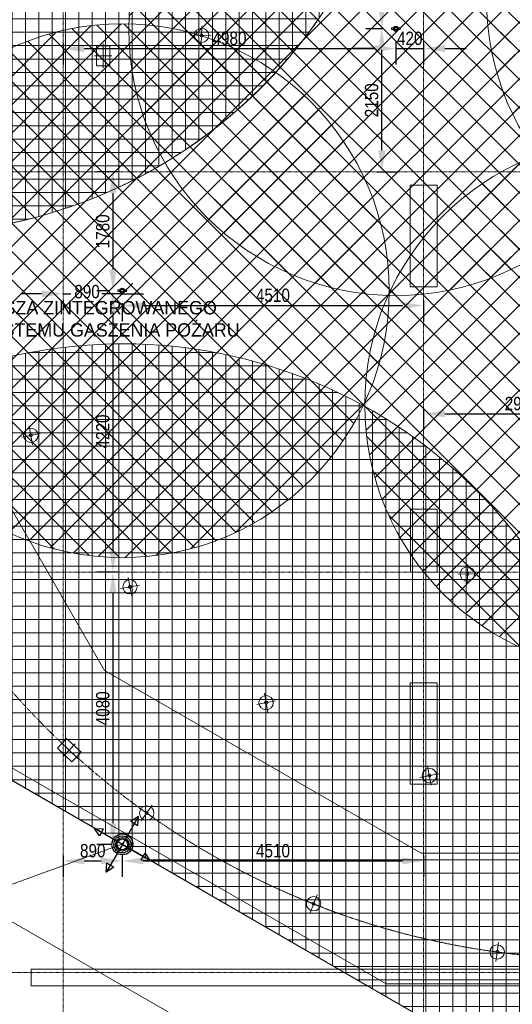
# Model space of a CAD drawing. Header units: centimetres. Extents: x -1589 to 108054, y -205274 to 31709.
# Tile 3 of 256: x 34624 to 42002, y -185036 to -170280. Entities that reach past the tile are written whole.
import ezdxf

# ---------------------------------------------------------------- set-up
doc = ezdxf.new("R2010")
doc.units = ezdxf.units.CM
doc.header["$LTSCALE"] = 0.01
doc.header["$MEASUREMENT"] = 0
doc.linetypes.add('Kropki i Kreski', pattern=[72, 36, -18, 0, -18])
for name, color, linetype in [('2_stropy.K_IR', 7, 'Continuous'), ('2_ściany wewnętrzne.ISTN', 7, 'Continuous'), ('2_ściany zewnętrzne.ISTN', 7, 'Continuous'), ('3_oświetlenie.K_IR', 7, 'Continuous'), ('4_osie.ISTN', 7, 'Continuous'), ('_KD', 7, 'Continuous'), ('_WOD-KAN', 7, 'Continuous')]:
    doc.layers.add(name, color=color, linetype=linetype)
for name, color, linetype, lineweight in [('A-ANNO-DIMS', 7, 'Continuous', 30), ('A-ANNO-NOTE', 7, 'Continuous', 30), ('A-DETL-GENF', 7, 'Continuous', 18), ('A-DETL-THIN', 7, 'Continuous', 18), ('F-SPRN', 7, 'Continuous', 18), ('P-PIPE', 7, 'Continuous', 9)]:
    doc.layers.add(name, color=color, linetype=linetype, lineweight=lineweight)
doc.styles.add('Arial Narrow', font='ARIALN.TTF', dxfattribs={"height": 200})
doc.styles.add('GENERATED_STYLE_1', font='txt')
doc.dimstyles.new('Przekątna', dxfattribs={"dimscale": 304.8, "dimtxt": 204.686195, "dimasz": 1.041667, "dimexe": 0.787402, "dimexo": 0.492126, "dimgap": 0.164042, "dimtad": 1, "dimdec": 0, "dimrnd": 10, "dimzin": 0, "dimdsep": 46, "dimtxsty": 'Arial Narrow', "dimsah": 1, "dimcen": 0.09, "dimazin": 0, "dimtfac": 1, "dimtdec": 4, "dimtix": 1, "dimtmove": 0, "dimatfit": 3, "dimfxl": 1, "dimtvp": 1, "dimtolj": 1, "dimtzin": 0, "dimarcsym": 2})
doc.dimstyles.new('Przekątna_1', dxfattribs={"dimscale": 304.8, "dimtxt": 204.686195, "dimasz": 1.041667, "dimexe": 0.787402, "dimexo": 0.492126, "dimgap": 0.164042, "dimtad": 1, "dimdec": 0, "dimrnd": 10, "dimzin": 0, "dimdsep": 46, "dimtxsty": 'Arial Narrow', "dimblk2": 'OBLIQUE', "dimsah": 1, "dimcen": 0.09, "dimazin": 0, "dimtfac": 1, "dimtdec": 4, "dimtix": 1, "dimtmove": 0, "dimatfit": 3, "dimfxl": 1, "dimtvp": 1, "dimtolj": 1, "dimtzin": 0, "dimarcsym": 2})
pattern_1 = [(45, (-62690.67, -200869.6), (-212.132, 212.132), []), (135, (-62690.67, -200869.6), (-212.132, -212.132), [])]

# ---------------------------------------------------------------- blocks, each defined once
blk = doc.blocks.new('VF Grate Nozzle Assembly1 - 20_ Grate Nozzle 90 Degree 2-1656473-Poziom płyty DIFFS_ RMS')
at = {"layer": 'F-SPRN', "color": 30, "true_color": 0xff8000}
blk.add_line((0, -7500), (0, 7500), dxfattribs=at)
for radius, start, end in [(7500, 270, 90), (76.2, 0, 180), (12.7, 0, 180), (76.2, 180, 0), (12.7, 180, 0)]:
    blk.add_arc((0, 0), radius, start, end, dxfattribs=at)
blk = doc.blocks.new('dysza DIFFS - dysza DIFFS-123941-Poziom płyty DIFFS_ RMS')
at = {"layer": 'F-SPRN', "color": 30, "true_color": 0xff8000}
for p, q in [((-27, 3), (-27, 0)), ((-27, 0), (-27, -3)), ((-19, 19), (-22, 16)), ((-17, 21), (-19, 19)), ((0, 27), (-3, 27)), ((3, 27), (0, 27)), ((19, 19), (17, 21)), ((22, 16), (19, 19)), ((27, 0), (27, 3)), ((27, -3), (27, 0)), ((-22, -16), (-19, -19)), ((-19, -19), (-17, -21)), ((-3, -27), (0, -27)), ((0, -27), (3, -27)), ((17, -21), (19, -19)), ((19, -19), (22, -16))]:
    blk.add_line(p, q, dxfattribs=at)
for centre, radius, start, end in [((0, 0), 37.5, 0, 180), ((0, 0), 37.5, 180, 0), ((0, 0), 33.8, 360, 180), ((0, 0), 33.8, 180, 360), ((0, 0), 26.9, 360, 180), ((-24, 3), 2.7, 105, 180), ((0, 0), 26.9, 180, 360), ((-20, 14), 2.7, 136, 196), ((0, 0), 20, 0, 180), ((0, 0), 20, 360, 180), ((0, 0), 20, 180, 0), ((0, 0), 20, 180, 360), ((-15, 19), 2.7, 61, 136), ((-15, 0), 1.01, 90, 270), ((-15, 0), 1.01, 270, 90), ((-11, 9), 1.01, 230, 50), ((-11, 9), 1.01, 50, 230), ((-3, 24), 2.7, 90, 150), ((0, 15), 1.01, 0, 180), ((0, 15), 1.01, 180, 360), ((3, 24), 2.7, 30, 90), ((11, 9), 1.01, 130, 310), ((11, 9), 1.01, 310, 130), ((15, 19), 2.7, 44, 119), ((15, 0), 1.01, 90, 270), ((15, 0), 1.01, 270, 90), ((20, 14), 2.7, 344, 44), ((24, 3), 2.7, 360, 75), ((-24, -3), 2.7, 180, 255), ((-20, -14), 2.7, 164, 224), ((-15, -19), 2.7, 224, 299), ((-11, -9), 1.01, 310, 130), ((-11, -9), 1.01, 130, 310), ((-3, -24), 2.7, 210, 270), ((0, -15), 1.01, 0, 180), ((0, -15), 1.01, 180, 360), ((3, -24), 2.7, 270, 330), ((11, -9), 1.01, 50, 230), ((11, -9), 1.01, 230, 50), ((15, -19), 2.7, 241, 316), ((20, -14), 2.7, 316, 16), ((24, -3), 2.7, 285, 360)]:
    blk.add_arc(centre, radius, start, end, dxfattribs=at)
blk = doc.blocks.new('Coupling - Grooved - Standard-2172203-Poziom płyty DIFFS_ RMS')
at = {"layer": 'P-PIPE', "color": 30, "lineweight": 13, "true_color": 0xff8000}
for p, q in [((98785, 26540), (98785, 26514)), ((98802, 26540), (98785, 26540)), ((98785, 26514), (98802, 26514)), ((98802, 26540), (98814, 26540)), ((98814, 26514), (98802, 26514)), ((98886, 26540), (98898, 26540)), ((98898, 26514), (98886, 26514)), ((98903, 26540), (98898, 26540)), ((98898, 26514), (98915, 26514)), ((98907, 26540), (98903, 26540)), ((98910, 26540), (98907, 26540)), ((98915, 26540), (98910, 26540)), ((98915, 26514), (98915, 26540))]:
    blk.add_line(p, q, dxfattribs=at)
for start, end in [(0, 180), (166.6488, 180), (180, 0), (180, 193.3512), (160.5288, 163.5177), (196.4823, 199.4712), (16.4823, 19.4712), (340.5288, 343.5177), (0, 13.3512), (346.6488, 0)]:
    blk.add_arc((98850, 26527), 38.1, start, end, dxfattribs=at)
blk = doc.blocks.new('Victaulic-EU-FP-FireLock EZ Rigid Coupling Style 009N1 - Standard-2234543-Poziom płyty DIFFS_ RMS')
at = {"layer": 'P-PIPE', "color": 30, "lineweight": 13, "true_color": 0xff8000}
for p, q in [((102883, 30467), (102883, 30441)), ((102900, 30467), (102883, 30467)), ((102883, 30441), (102900, 30441)), ((102900, 30467), (102913, 30467)), ((102913, 30441), (102900, 30441)), ((102984, 30467), (102997, 30467)), ((102997, 30441), (102984, 30441)), ((103014, 30467), (102997, 30467)), ((102997, 30441), (103014, 30441)), ((103014, 30441), (103014, 30467))]:
    blk.add_line(p, q, dxfattribs=at)
for start, end in [(0, 180), (166.6488, 180), (180, 0), (180, 193.3512), (160.5288, 163.5177), (196.4823, 199.4712), (16.4823, 19.4712), (340.5288, 343.5177), (0, 13.3512), (347.2389, 0)]:
    blk.add_arc((102948, 30454), 38.1, start, end, dxfattribs=at)
blk = doc.blocks.new('*D683')
at = {"layer": 'A-ANNO-DIMS', "color": 0, "lineweight": -2}
for p, q in [((36096, -172561), (35781, -172561)), ((36021, -172878), (36021, -174025)), ((35972, -174343), (35781, -174343))]:
    blk.add_line(p, q, dxfattribs=at)
at = {"layer": 'A-ANNO-DIMS', "color": 0}
for points in [[(36074, -172878), (35968, -172878), (36021, -172561)], [(35968, -174025), (36074, -174025), (36021, -174343)]]:
    blk.add_solid(points, dxfattribs=at)
at = {"layer": 'Defpoints', "color": 0}
for p in [(36246, -172561), (36021, -174343), (36122, -174343)]:
    blk.add_point(p, dxfattribs=at)
at = {"layer": 'A-ANNO-DIMS', "color": 0, "lineweight": 5, "insert": (35869, -173452), "char_height": 200, "attachment_point": 5, "rotation": 89.9999, "style": 'Arial Narrow'}
blk.add_mtext('\\A1;1780', dxfattribs=at)
blk = doc.blocks.new('*D684')
at = {"layer": 'A-ANNO-DIMS', "color": 0, "lineweight": -2}
for p, q in [((35972, -174343), (35781, -174343)), ((36021, -174660), (36021, -178243)), ((36096, -178561), (35781, -178561))]:
    blk.add_line(p, q, dxfattribs=at)
at = {"layer": 'A-ANNO-DIMS', "color": 0}
for points in [[(36074, -174660), (35968, -174660), (36021, -174343)], [(35968, -178243), (36074, -178243), (36021, -178561)]]:
    blk.add_solid(points, dxfattribs=at)
at = {"layer": 'Defpoints', "color": 0}
for p in [(36122, -174343), (36021, -178561), (36246, -178561)]:
    blk.add_point(p, dxfattribs=at)
at = {"layer": 'A-ANNO-DIMS', "color": 0, "lineweight": 5, "insert": (35869, -176452), "char_height": 200, "attachment_point": 5, "rotation": 89.9999, "style": 'Arial Narrow'}
blk.add_mtext('\\A1;4220', dxfattribs=at)
blk = doc.blocks.new('*D685')
at = {"layer": 'A-ANNO-DIMS', "color": 0, "lineweight": -2}
for p, q in [((36096, -178561), (35781, -178561)), ((36021, -178878), (36021, -182322)), ((36011, -182639), (35781, -182639))]:
    blk.add_line(p, q, dxfattribs=at)
at = {"layer": 'A-ANNO-DIMS', "color": 0}
for points in [[(36074, -178878), (35968, -178878), (36021, -178561)], [(35968, -182322), (36074, -182322), (36021, -182639)]]:
    blk.add_solid(points, dxfattribs=at)
at = {"layer": 'Defpoints', "color": 0}
for p in [(36246, -178561), (36021, -182639), (36161, -182639)]:
    blk.add_point(p, dxfattribs=at)
at = {"layer": 'A-ANNO-DIMS', "color": 0, "lineweight": 5, "insert": (35869, -180600), "char_height": 200, "attachment_point": 5, "rotation": 89.9999, "style": 'Arial Narrow'}
blk.add_mtext('\\A1;4080', dxfattribs=at)
blk = doc.blocks.new('*D686')
at = {"layer": 'A-ANNO-DIMS', "color": 0, "lineweight": -2}
for p, q in [((40070, -170416), (39808, -170416)), ((40048, -172243), (40048, -170733)), ((39973, -172561), (40288, -172561))]:
    blk.add_line(p, q, dxfattribs=at)
at = {"layer": 'A-ANNO-DIMS', "color": 0}
for points in [[(40101, -170733), (39995, -170733), (40048, -170416)], [(39995, -172243), (40101, -172243), (40048, -172561)]]:
    blk.add_solid(points, dxfattribs=at)
at = {"layer": 'Defpoints', "color": 0}
for p in [(40048, -170416), (40220, -170416), (39823, -172561)]:
    blk.add_point(p, dxfattribs=at)
at = {"layer": 'A-ANNO-DIMS', "color": 0, "lineweight": 5, "insert": (39896, -171488), "char_height": 200, "attachment_point": 5, "rotation": 89.9999, "style": 'Arial Narrow'}
blk.add_mtext('\\A1;2150', dxfattribs=at)
blk = doc.blocks.new('*D687')
at = {"layer": 'A-ANNO-DIMS', "color": 0, "lineweight": -2}
for p, q in [((39973, -166561), (40288, -166561)), ((40048, -170098), (40048, -166878)), ((40070, -170416), (39808, -170416))]:
    blk.add_line(p, q, dxfattribs=at)
at = {"layer": 'A-ANNO-DIMS', "color": 0}
for points in [[(40101, -166878), (39995, -166878), (40048, -166561)], [(39995, -170098), (40101, -170098), (40048, -170416)]]:
    blk.add_solid(points, dxfattribs=at)
at = {"layer": 'Defpoints', "color": 0}
for p in [(39823, -166561), (40048, -166561), (40220, -170416)]:
    blk.add_point(p, dxfattribs=at)
at = {"layer": 'A-ANNO-DIMS', "color": 0, "lineweight": 5, "insert": (39896, -168488), "char_height": 200, "attachment_point": 5, "rotation": 89.9999, "style": 'Arial Narrow'}
blk.add_mtext('\\A1;3850', dxfattribs=at)
blk = doc.blocks.new('*D690')
at = {"layer": 'A-ANNO-DIMS', "color": 0, "lineweight": -2}
for p, q in [((35274, -182812), (35274, -183127)), ((36161, -182789), (36161, -183127)), ((35592, -182887), (35844, -182887))]:
    blk.add_line(p, q, dxfattribs=at)
at = {"layer": 'A-ANNO-DIMS', "color": 0}
for points in [[(35592, -182834), (35592, -182940), (35274, -182887)], [(35844, -182940), (35844, -182834), (36161, -182887)]]:
    blk.add_solid(points, dxfattribs=at)
at = {"layer": 'Defpoints', "color": 0}
for p in [(35274, -182662), (36161, -182639), (36161, -182887)]:
    blk.add_point(p, dxfattribs=at)
at = {"layer": 'A-ANNO-DIMS', "color": 0, "lineweight": 5, "insert": (35718, -182735), "char_height": 200, "attachment_point": 5, "rotation": 359.9999, "style": 'Arial Narrow'}
blk.add_mtext('\\A1;890', dxfattribs=at)
blk = doc.blocks.new('*D691')
at = {"layer": 'A-ANNO-DIMS', "color": 0, "lineweight": -2}
for p, q in [((36161, -182789), (36161, -183127)), ((40674, -182812), (40674, -183127)), ((36479, -182887), (40357, -182887))]:
    blk.add_line(p, q, dxfattribs=at)
at = {"layer": 'A-ANNO-DIMS', "color": 0}
for points in [[(36479, -182834), (36479, -182940), (36161, -182887)], [(40357, -182940), (40357, -182834), (40674, -182887)]]:
    blk.add_solid(points, dxfattribs=at)
at = {"layer": 'Defpoints', "color": 0}
for p in [(36161, -182639), (40674, -182662), (40674, -182887)]:
    blk.add_point(p, dxfattribs=at)
at = {"layer": 'A-ANNO-DIMS', "color": 0, "lineweight": 5, "insert": (38418, -182735), "char_height": 200, "attachment_point": 5, "rotation": 359.9999, "style": 'Arial Narrow'}
blk.add_mtext('\\A1;4510', dxfattribs=at)
blk = doc.blocks.new('_Oblique')
at = {"color": 0, "linetype": 'ByBlock', "lineweight": -2}
blk.add_line((-0.5, -0.5), (0.5, 0.5), dxfattribs=at)
blk = doc.blocks.new('*D701')
at = {"layer": 'A-ANNO-DIMS', "color": 0, "lineweight": -2}
for p, q in [((34957, -174388), (34639, -174388)), ((35274, -174388), (35392, -174388)), ((36159, -174388), (35854, -174388)), ((36159, -174388), (36477, -174388)), ((35274, -174489), (35274, -174628)), ((36159, -174530), (36159, -174628))]:
    blk.add_line(p, q, dxfattribs=at)
at = {"layer": 'A-ANNO-DIMS', "color": 0}
blk.add_solid([(34957, -174441), (34957, -174335), (35274, -174388)], dxfattribs=at)
at = {"layer": 'Defpoints', "color": 0}
for p in [(35274, -174339), (36159, -174380), (36159, -174388)]:
    blk.add_point(p, dxfattribs=at)
at = {"layer": 'A-ANNO-DIMS', "color": 0, "lineweight": -2, "xscale": 317.4999999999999, "yscale": 317.4999999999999, "zscale": 317.4999999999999, "rotation": 179.9999259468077}
blk.add_blockref('_Oblique', (36159, -174388), dxfattribs=at)
at = {"layer": 'A-ANNO-DIMS', "color": 0, "lineweight": 5, "insert": (35442, -174255), "char_height": 200, "attachment_point": 1, "rotation": 359.9999, "line_spacing_factor": 0.974696, "style": 'Arial Narrow'}
blk.add_mtext('\\A1;890', dxfattribs=at)
blk = doc.blocks.new('*D702')
at = {"layer": 'A-ANNO-DIMS', "color": 0, "lineweight": -2}
for p, q in [((36159, -174530), (36159, -174804)), ((40674, -174489), (40674, -174804)), ((36477, -174564), (40357, -174564))]:
    blk.add_line(p, q, dxfattribs=at)
at = {"layer": 'A-ANNO-DIMS', "color": 0}
for points in [[(36477, -174511), (36477, -174616), (36159, -174564)], [(40357, -174616), (40357, -174511), (40674, -174564)]]:
    blk.add_solid(points, dxfattribs=at)
at = {"layer": 'Defpoints', "color": 0}
for p in [(36159, -174380), (40674, -174339), (40674, -174564)]:
    blk.add_point(p, dxfattribs=at)
at = {"layer": 'A-ANNO-DIMS', "color": 0, "lineweight": 5, "insert": (38417, -174411), "char_height": 200, "attachment_point": 5, "rotation": 359.9999, "style": 'Arial Narrow'}
blk.add_mtext('\\A1;4510', dxfattribs=at)
blk = doc.blocks.new('*D703')
at = {"layer": 'A-ANNO-DIMS', "color": 0, "lineweight": -2}
for p, q in [((35274, -170638), (35274, -170953)), ((35592, -170713), (39940, -170713)), ((40258, -170603), (40258, -170953))]:
    blk.add_line(p, q, dxfattribs=at)
at = {"layer": 'A-ANNO-DIMS', "color": 0}
for points in [[(35592, -170660), (35592, -170766), (35274, -170713)], [(39940, -170766), (39940, -170660), (40258, -170713)]]:
    blk.add_solid(points, dxfattribs=at)
at = {"layer": 'Defpoints', "color": 0}
for p in [(35274, -170488), (40258, -170453), (40258, -170713)]:
    blk.add_point(p, dxfattribs=at)
at = {"layer": 'A-ANNO-DIMS', "color": 0, "lineweight": 5, "insert": (37766, -170561), "char_height": 200, "attachment_point": 5, "rotation": 359.9999, "style": 'Arial Narrow'}
blk.add_mtext('\\A1;4980', dxfattribs=at)
blk = doc.blocks.new('*D704')
at = {"layer": 'A-ANNO-DIMS', "color": 0, "lineweight": -2}
for p, q in [((39940, -170713), (39623, -170713)), ((40258, -170603), (40258, -170953)), ((40258, -170713), (40674, -170713)), ((40674, -170638), (40674, -170953)), ((40992, -170713), (41309, -170713))]:
    blk.add_line(p, q, dxfattribs=at)
at = {"layer": 'A-ANNO-DIMS', "color": 0}
for points in [[(39940, -170766), (39940, -170660), (40258, -170713)], [(40992, -170660), (40992, -170766), (40674, -170713)]]:
    blk.add_solid(points, dxfattribs=at)
at = {"layer": 'Defpoints', "color": 0}
for p in [(40258, -170453), (40674, -170488), (40674, -170713)]:
    blk.add_point(p, dxfattribs=at)
at = {"layer": 'A-ANNO-DIMS', "color": 0, "lineweight": 5, "insert": (40466, -170561), "char_height": 200, "attachment_point": 5, "rotation": 359.9999, "style": 'Arial Narrow'}
blk.add_mtext('\\A1;420', dxfattribs=at)
blk = doc.blocks.new('*D708')
at = {"layer": 'A-ANNO-DIMS', "color": 0, "lineweight": -2}
for p, q in [((40674, -176112), (40674, -176427)), ((40992, -176187), (43293, -176187)), ((43611, -176239), (43611, -176427))]:
    blk.add_line(p, q, dxfattribs=at)
at = {"layer": 'A-ANNO-DIMS', "color": 0}
for points in [[(40992, -176134), (40992, -176239), (40674, -176187)], [(43293, -176239), (43293, -176134), (43611, -176187)]]:
    blk.add_solid(points, dxfattribs=at)
at = {"layer": 'Defpoints', "color": 0}
for p in [(40674, -175962), (43611, -176089), (43611, -176187)]:
    blk.add_point(p, dxfattribs=at)
at = {"layer": 'A-ANNO-DIMS', "color": 0, "lineweight": 5, "insert": (42143, -176034), "char_height": 200, "attachment_point": 5, "rotation": 359.9999, "style": 'Arial Narrow'}
blk.add_mtext('\\A1;2940', dxfattribs=at)

msp = doc.modelspace()

# ---------------------------------------------------------------- hatches: boundary and pattern name
at = {"layer": 'A-DETL-GENF', "true_color": 0x34cb9d}
h = msp.add_hatch(dxfattribs=at)
h.set_pattern_fill('FP_7', color=113, style=0, pattern_type=2)
h.set_pattern_definition([(0, (-62690.67, -200869.6), (0, 200), []), (90, (-62690.67, -200869.6), (-200, 1e-14), [])])
h.paths.add_polyline_path([(42656.57172, -186389.12222), (42804.12359, -186121.07182), (42940.61927, -185847.22605), (43065.83158, -185568.04072), (43179.55211, -185283.98049), (43281.59159, -184995.51815), (43371.78018, -184703.13383), (43449.96777, -184407.31417), (43516.02423, -184108.55152), (43569.83961, -183807.34316), (43611.32434, -183504.19041), (43640.40938, -183199.59783), (43657.04631, -182894.07241), (43661.20744, -182588.12264), (43652.88586, -182282.25776), (43632.0954, -181976.98685), (43598.87068, -181672.818), (43553.26698, -181370.25746), (43495.36023, -181069.80883), (43425.24679, -180771.97216), (43343.04336, -180477.24319), (43248.88676, -180186.11244), (43142.93371, -179899.0645), (43025.36055, -179616.5771), (42896.36297, -179339.12044), (42756.15569, -179067.15631), (42604.97205, -178801.13736), (42443.06368, -178541.50636), (42270.70008, -178288.69544), (42088.16812, -178043.12537), (41895.77161, -177805.20489), (41693.83076, -177575.32999), (41482.68171, -177353.88327), (41262.67587, -177141.23331), (41034.17943, -176937.73405), (40797.57269, -176743.72419), (40553.24948, -176559.52663), (40301.61643, -176385.44796), (40043.09237, -176221.77792), (39778.10758, -176068.78891), (39507.10311, -175926.73558), (39230.53001, -175795.85435), (38948.84862, -175676.36307), (38662.52776, -175568.46061), (38372.04399, -175472.32658), (38077.88079, -175388.12097), (37780.52776, -175315.98393), (37480.47982, -175256.03554), (37178.23638, -175208.37557), (36874.30048, -175173.08334), (36569.17799, -175150.2176), (36263.37677, -175139.8164), (35957.40578, -175141.89706), (35651.77429, -175156.45611), (35346.99099, -175183.46932), (35043.56316, -175222.89173), (34741.99583, -175274.65773), (34442.79092, -175338.68115), (34146.44644, -175414.85543), (33853.45562, -175503.0538), (33564.30611, -175603.12945), (33279.47918, -175714.91581), (32999.44888, -175838.22684), (32724.68131, -175972.85728), (32455.63379, -176118.58307), (32192.75412, -176275.16165), (31936.47983, -176442.33241), (31687.23748, -176619.81712), (31445.4419, -176807.32037), (31211.49553, -177004.53009), (30985.78776, -177211.11802), (30768.69425, -177426.74033), (30560.57633, -177651.03814), (30361.7804, -177883.63813), (30172.63734, -178124.15315), (29993.46194, -178372.18289), (29824.55244, -178627.31453), (29666.18997, -178889.12343), (42556.69319, -186331.45734)])
h.paths.add_polyline_path([(32988.24627, -173493.71959), (33294.11115, -173485.39801), (33599.38207, -173464.60757), (33903.55092, -173431.38286), (34206.11146, -173385.77918), (34506.56009, -173327.87244), (34804.39676, -173257.75901), (35099.12574, -173175.5556), (35390.25649, -173081.39901), (35677.30444, -172975.44597), (35959.79184, -172857.87283), (36237.24851, -172728.87526), (36509.21265, -172588.66799), (36775.2316, -172437.48436), (37034.86261, -172275.57601), (37287.67354, -172103.21242), (37533.24361, -171920.68047), (37771.1641, -171728.28396), (38001.03901, -171526.34313), (38222.48574, -171315.19409), (38451.45718, -171076.86191), (38638.63498, -170866.69182), (38832.64486, -170630.0851), (39016.84242, -170385.76189), (39190.9211, -170134.12885), (39354.59116, -169875.6048), (39507.58017, -169610.62002), (39649.63352, -169339.61555), (39780.51476, -169063.04246), (39900.00605, -168781.36107), (40007.90852, -168495.04022), (40104.04257, -168204.55645), (40188.2482, -167910.39325), (40260.38524, -167613.04023), (40320.33365, -167312.9923), (40367.99364, -167010.74885), (40403.28588, -166706.81295), (40426.15163, -166401.69047), (40436.55284, -166095.88924), (40434.4722, -165789.91826), (40419.91316, -165484.28677), (40392.89996, -165179.50346), (40353.47757, -164876.07563), (40301.71158, -164574.5083), (40231.15021, -164249.86842), (40161.5139, -163978.95891), (40073.31555, -163685.96808), (39973.23992, -163396.81857), (39861.45356, -163111.99163), (39738.14255, -162831.96133), (39603.51212, -162557.19375), (39457.78635, -162288.14622), (39301.20778, -162025.26655), (39134.03703, -161768.99225), (38956.55233, -161519.74989), (38769.04908, -161277.9543), (38571.83938, -161044.00792), (38365.25146, -160818.30014), (38149.62916, -160601.20662), (37925.33135, -160393.0887), (37692.73138, -160194.29276), (37452.21637, -160005.14968), (37204.18664, -159825.97428), (36949.055, -159657.06477), (36687.24611, -159498.70228), (29187.24674, -172489.0837), (29455.29713, -172636.63558), (29729.14289, -172773.13127), (30008.32822, -172898.34359), (30292.38845, -173012.06414), (30580.85078, -173114.10363), (30873.2351, -173204.29223), (31169.05476, -173282.47984), (31467.8174, -173348.53631), (31769.02576, -173402.3517), (32072.17851, -173443.83644), (32376.77108, -173472.92149), (32682.29651, -173489.55844)])
h.paths.add_polyline_path([(53378.31836, -172719.47056), (53684.26812, -172715.30947), (53989.79355, -172698.67258), (54294.38612, -172669.58758), (54597.53888, -172628.10289), (54898.74725, -172574.28755), (55197.50991, -172508.23113), (55493.32958, -172430.04358), (55785.71392, -172339.85503), (56074.17626, -172237.81559), (56358.23651, -172124.09509), (56637.42186, -171998.88282), (56911.26764, -171862.38718), (57179.31807, -171714.83534), (49679.32097, -158724.45261), (49417.51204, -158882.81505), (49162.38038, -159051.72452), (48914.35062, -159230.89988), (48673.83557, -159420.04291), (48441.23556, -159618.83881), (48216.93773, -159826.9567), (48001.31539, -160044.05018), (47794.72742, -160269.75792), (47597.51768, -160503.70427), (47410.0144, -160745.49983), (47232.52965, -160994.74216), (47065.35885, -161251.01642), (46908.78024, -161513.89607), (46763.05442, -161782.94357), (46628.42394, -162057.71113), (46505.11288, -162337.7414), (46393.32648, -162622.56832), (46293.25079, -162911.71782), (46205.05239, -163204.70863), (46128.87806, -163501.0531), (46064.8546, -163800.258), (46013.08857, -164101.82532), (45973.66612, -164405.25315), (45946.65287, -164710.03644), (45932.09378, -165015.66793), (45930.01308, -165321.63892), (45940.41424, -165627.44014), (45963.27994, -165932.56263), (45998.57213, -166236.49854), (46046.23206, -166538.74199), (46106.18041, -166838.78994), (46178.31741, -167136.14297), (46262.52298, -167430.30618), (46358.65698, -167720.78997), (46466.5594, -168007.11084), (46586.05064, -168288.79225), (46716.93183, -168565.36536), (46858.98513, -168836.36985), (47011.9741, -169101.35466), (47175.64411, -169359.87874), (47349.72275, -169611.51181), (47533.92027, -169855.83506), (47727.93011, -170092.44181), (47931.42934, -170320.93828), (48144.07927, -170540.94415), (48365.52596, -170752.09323), (48595.40083, -170954.03411), (48833.32129, -171146.43065), (49078.89133, -171328.96264), (49331.70223, -171501.32628), (49591.33321, -171663.23467), (49857.35214, -171814.41835), (50129.31625, -171954.62567), (50406.7729, -172083.62328), (50689.26028, -172201.19648), (50976.30821, -172307.14957), (51267.43894, -172401.3062), (51562.16791, -172483.50967), (51860.00456, -172553.62315), (52160.45319, -172611.52995), (52463.01372, -172657.13368), (52767.18257, -172690.35844), (53072.45348, -172711.14894)])
at = {"layer": 'A-DETL-GENF', "true_color": 0x0080ff}
h = msp.add_hatch(dxfattribs=at)
h.set_pattern_fill('FP_8', color=150, style=0, pattern_type=2)
h.set_pattern_definition(pattern_1)
h.paths.add_polyline_path([(45613.35646, -173963.40406), (45837.63824, -173957.11132), (46061.21436, -173938.2529), (46283.38135, -173906.88813), (46503.44019, -173863.11571), (46720.6985, -173807.07335), (46934.4727, -173738.93738), (47144.09018, -173658.92219), (47348.89141, -173567.27953), (47548.232, -173464.29775), (47741.48476, -173350.30086), (47928.04164, -173225.64754), (48107.31566, -173090.72999), (48278.74277, -172945.97272), (48441.78358, -172791.83118), (48595.92511, -172628.79037), (48740.68239, -172457.36327), (48875.59993, -172278.08924), (49000.25325, -172091.53237), (49114.25014, -171898.27961), (49217.23193, -171698.93902), (49308.87459, -171494.13779), (49388.88978, -171284.52031), (49457.02574, -171070.74611), (49513.0681, -170853.4878), (49556.84053, -170633.42895), (49588.20529, -170411.26196), (49607.06372, -170187.68585), (49613.35646, -169963.40406), (49607.06372, -169739.12227), (49588.20529, -169515.54616), (49556.84053, -169293.37917), (49513.0681, -169073.32032), (49457.02574, -168856.06201), (49388.88978, -168642.28781), (49308.87459, -168432.67033), (49217.23193, -168227.8691), (49114.25014, -168028.52851), (49000.25325, -167835.27575), (48875.59993, -167648.71887), (48740.68239, -167469.44485), (48595.92511, -167298.01775), (48441.78358, -167134.97693), (48278.74277, -166980.8354), (48107.31566, -166836.07813), (47928.04164, -166701.16058), (47737.60478, -166574.21852), (47548.232, -166462.51037), (47348.89141, -166359.52859), (47144.09018, -166267.88593), (46934.4727, -166187.87074), (46720.6985, -166119.73477), (46503.44019, -166063.69241), (46283.38135, -166019.91999), (46061.21436, -165988.55522), (45837.63824, -165969.6968), (45613.35646, -165963.40406), (45389.07467, -165969.6968), (45165.49855, -165988.55522), (44943.33156, -166019.91999), (44723.27272, -166063.69241), (44506.01441, -166119.73477), (44292.24021, -166187.87074), (44082.62273, -166267.88593), (43877.8215, -166359.52859), (43678.48091, -166462.51037), (43485.22815, -166576.50726), (43298.67127, -166701.16058), (43119.39725, -166836.07813), (42947.97014, -166980.8354), (42784.92933, -167134.97693), (42630.7878, -167298.01775), (42486.03053, -167469.44485), (42351.11298, -167648.71887), (42226.45966, -167835.27575), (42112.46277, -168028.52851), (42009.48098, -168227.8691), (41917.83833, -168432.67033), (41837.82313, -168642.28781), (41769.68717, -168856.06201), (41713.64481, -169073.32032), (41669.87238, -169293.37917), (41638.50762, -169515.54616), (41619.6492, -169739.12227), (41613.35646, -169963.40406), (41619.6492, -170187.68585), (41638.50762, -170411.26196), (41669.87238, -170633.42895), (41713.64481, -170853.4878), (41769.68717, -171070.74611), (41837.82313, -171284.52031), (41917.83833, -171494.13779), (42009.48098, -171698.93902), (42112.46277, -171898.27961), (42226.45966, -172091.53237), (42351.11298, -172278.08924), (42486.03053, -172457.36327), (42630.7878, -172628.79037), (42784.92933, -172791.83118), (42947.97014, -172945.97272), (43119.39725, -173090.72999), (43298.67127, -173225.64754), (43485.22815, -173350.30086), (43678.48091, -173464.29775), (43877.8215, -173567.27953), (44082.62273, -173658.92219), (44292.24021, -173738.93738), (44506.01441, -173807.07335), (44723.27272, -173863.11571), (44943.33156, -173906.88813), (45165.49855, -173938.2529), (45389.07467, -173957.11132)])
h = msp.add_hatch(dxfattribs=at)
h.set_pattern_fill('FP_8', color=150, style=0, pattern_type=2)
h.set_pattern_definition(pattern_1)
h.paths.add_polyline_path([(40257.77346, -174415.53609), (40482.05525, -174409.24335), (40705.63137, -174390.38493), (40927.79836, -174359.02017), (41147.8572, -174315.24774), (41365.11551, -174259.20538), (41578.88971, -174191.06942), (41788.50719, -174111.05422), (41993.30842, -174019.41157), (42192.64901, -173916.42978), (42385.90177, -173802.43289), (42572.45865, -173677.77957), (42751.73267, -173542.86202), (42923.15977, -173398.10475), (43086.20059, -173243.96322), (43240.34212, -173080.92241), (43385.09939, -172909.4953), (43520.01694, -172730.22128), (43644.67026, -172543.6644), (43758.66715, -172350.41164), (43861.64893, -172151.07105), (43953.29159, -171946.26982), (44033.30678, -171736.65234), (44101.44275, -171522.87814), (44157.48511, -171305.61983), (44201.25754, -171085.56099), (44232.6223, -170863.394), (44251.48072, -170639.81788), (44257.77346, -170415.53609), (44251.48072, -170191.25431), (44232.6223, -169967.67819), (44201.25754, -169745.5112), (44157.48511, -169525.45236), (44101.44275, -169308.19405), (44033.30678, -169094.41985), (43953.29159, -168884.80236), (43861.64893, -168680.00114), (43758.66715, -168480.66055), (43644.67026, -168287.40779), (43520.01694, -168100.85091), (43385.09939, -167921.57689), (43240.34212, -167750.14978), (43086.20059, -167587.10897), (42923.15977, -167432.96743), (42751.73267, -167288.21016), (42556.69319, -167142.75847), (42385.90177, -167028.6393), (42192.64901, -166914.64241), (41993.30842, -166811.66062), (41788.50719, -166720.01796), (41578.88971, -166640.00277), (41365.11551, -166571.86681), (41147.8572, -166515.82445), (40927.79836, -166472.05202), (40705.63137, -166440.68725), (40482.05525, -166421.82883), (40257.77346, -166415.53609), (40033.49167, -166421.82883), (39809.91556, -166440.68725), (39587.74857, -166472.05202), (39367.68973, -166515.82445), (39143.05299, -166574.21852), (38936.65721, -166640.00277), (38727.03973, -166720.01796), (38522.23851, -166811.66062), (38322.89791, -166914.64241), (38129.64516, -167028.6393), (37943.08828, -167153.29262), (37763.81425, -167288.21016), (37592.38715, -167432.96743), (37429.34634, -167587.10897), (37275.2048, -167750.14978), (37130.44753, -167921.57689), (36995.52999, -168100.85091), (36870.87667, -168287.40779), (36756.87977, -168480.66055), (36653.89799, -168680.00114), (36557.00048, -168898.56862), (36482.24014, -169094.41985), (36414.10417, -169308.19405), (36358.06181, -169525.45236), (36314.28939, -169745.5112), (36282.92462, -169967.67819), (36264.0662, -170191.25431), (36257.77346, -170415.53609), (36264.0662, -170639.81788), (36282.92462, -170863.394), (36314.28939, -171085.56099), (36358.06181, -171305.61983), (36414.10417, -171522.87814), (36482.24014, -171736.65234), (36562.25533, -171946.26982), (36653.89799, -172151.07105), (36756.87977, -172350.41164), (36870.87667, -172543.6644), (36995.52999, -172730.22128), (37130.44753, -172909.4953), (37275.2048, -173080.92241), (37429.34634, -173243.96322), (37592.38715, -173398.10475), (37769.66987, -173547.26883), (37943.08828, -173677.77957), (38129.64516, -173802.43289), (38322.89791, -173916.42978), (38522.23851, -174019.41157), (38727.03973, -174111.05422), (38936.65721, -174191.06942), (39150.43142, -174259.20538), (39367.68973, -174315.24774), (39587.74857, -174359.02017), (39809.91556, -174390.38493), (40033.49167, -174409.24335)])
h = msp.add_hatch(dxfattribs=at)
h.set_pattern_fill('FP_8', color=150, style=0, pattern_type=2)
h.set_pattern_definition(pattern_1)
h.paths.add_polyline_path([(36159.3959, -178342.53513), (36383.67769, -178336.24239), (36607.25381, -178317.38397), (36829.4208, -178286.0192), (37049.47964, -178242.24678), (37266.73795, -178186.20442), (37480.51215, -178118.06845), (37690.12963, -178038.05326), (37894.93086, -177946.4106), (38094.27145, -177843.42882), (38287.52421, -177729.43193), (38474.08109, -177604.7786), (38653.35511, -177469.86106), (38824.78222, -177325.10379), (38987.82303, -177170.96225), (39141.96456, -177007.92144), (39286.72183, -176836.49434), (39421.63938, -176657.22031), (39546.2927, -176470.66344), (39660.28959, -176277.41068), (39763.27138, -176078.07009), (39855.54384, -175871.61893), (39934.92922, -175663.65138), (40003.06519, -175449.87717), (40059.10755, -175232.61886), (40102.87998, -175012.56002), (40134.24474, -174790.39303), (40153.10316, -174566.81692), (40159.3959, -174342.53513), (40153.10316, -174118.25334), (40134.24474, -173894.67722), (40102.87998, -173672.51024), (40059.10755, -173452.45139), (40003.06519, -173235.19308), (39934.92922, -173021.41888), (39854.91403, -172811.8014), (39763.27138, -172607.00017), (39660.28959, -172407.65958), (39546.2927, -172214.40682), (39421.63938, -172027.84994), (39286.72183, -171848.57592), (39141.96456, -171677.14882), (38987.82303, -171514.108), (38824.78222, -171359.96647), (38653.35511, -171215.2092), (38474.08109, -171080.29165), (38287.52421, -170955.63833), (38094.27145, -170841.64144), (37894.93086, -170738.65966), (37690.12963, -170647.017), (37480.51215, -170567.00181), (37266.73795, -170498.86584), (37049.47964, -170442.82348), (36829.4208, -170399.05106), (36607.25381, -170367.68629), (36383.67769, -170348.82787), (36159.3959, -170342.53513), (35935.11411, -170348.82787), (35711.538, -170367.68629), (35489.37101, -170399.05106), (35269.31217, -170442.82348), (35052.05386, -170498.86584), (34838.27966, -170567.00181), (34628.66217, -170647.017), (34423.86095, -170738.65966), (34224.52036, -170841.64144), (34031.2676, -170955.63833), (33844.71072, -171080.29165), (33656.30678, -171222.91873), (33494.00959, -171359.96647), (33330.96878, -171514.108), (33176.82724, -171677.14882), (33032.06997, -171848.57592), (32897.15243, -172027.84994), (32772.49911, -172214.40682), (32658.50222, -172407.65958), (32555.52043, -172607.00017), (32463.87777, -172811.8014), (32383.86258, -173021.41888), (32315.72662, -173235.19308), (32259.68425, -173452.45139), (32215.91183, -173672.51024), (32184.54706, -173894.67722), (32165.68864, -174118.25334), (32159.3959, -174342.53513), (32165.68864, -174566.81692), (32184.54706, -174790.39303), (32215.91183, -175012.56002), (32259.68425, -175232.61886), (32315.72662, -175449.87717), (32383.86258, -175663.65138), (32463.87777, -175873.26886), (32555.52043, -176078.07009), (32658.50222, -176277.41068), (32772.49911, -176470.66344), (32897.15243, -176657.22031), (33032.06997, -176836.49434), (33176.82724, -177007.92144), (33330.96878, -177170.96225), (33494.00959, -177325.10379), (33665.4367, -177469.86106), (33844.71072, -177604.7786), (34031.2676, -177729.43193), (34224.52036, -177843.42882), (34423.86095, -177946.4106), (34628.66217, -178038.05326), (34838.27966, -178118.06845), (35052.05386, -178186.20442), (35269.31217, -178242.24678), (35489.37101, -178286.0192), (35711.538, -178317.38397), (35935.11411, -178336.24239)])
h = msp.add_hatch(dxfattribs=at)
h.set_pattern_fill('FP_8', color=150, style=0, pattern_type=2)
h.set_pattern_definition(pattern_1)
h.paths.add_polyline_path([(43791.99228, -180051.20523), (44016.27407, -180044.91249), (44239.85019, -180026.05407), (44462.01718, -179994.68931), (44682.07602, -179950.91688), (44899.33433, -179894.87452), (45113.10853, -179826.73855), (45322.72601, -179746.72336), (45527.52724, -179655.0807), (45726.86783, -179552.09892), (45920.12059, -179438.10203), (46106.67747, -179313.44871), (46285.95149, -179178.53116), (46457.37859, -179033.77389), (46620.41941, -178879.63236), (46774.56094, -178716.59154), (46919.31821, -178545.16444), (47054.23576, -178365.89042), (47178.88908, -178179.33354), (47292.88597, -177986.08078), (47395.86775, -177786.74019), (47487.51041, -177581.93896), (47567.5256, -177372.32148), (47635.66157, -177158.54728), (47691.70393, -176941.28897), (47735.47636, -176721.23013), (47766.84112, -176499.06314), (47785.69954, -176275.48702), (47791.99228, -176051.20523), (47785.69954, -175826.92344), (47766.84112, -175603.34733), (47735.47636, -175381.18034), (47691.70393, -175161.1215), (47635.66157, -174943.86319), (47567.5256, -174730.08899), (47487.51041, -174520.4715), (47395.86775, -174315.67028), (47292.88597, -174116.32968), (47178.88908, -173923.07693), (47054.23576, -173736.52005), (46910.89322, -173547.26883), (46774.56094, -173385.81892), (46620.41941, -173222.77811), (46457.37859, -173068.63657), (46285.95149, -172923.8793), (46106.67747, -172788.96176), (45920.12059, -172664.30844), (45726.86783, -172550.31155), (45527.52724, -172447.32976), (45322.72601, -172355.6871), (45113.10853, -172275.67191), (44899.33433, -172207.53595), (44682.07602, -172151.49358), (44462.01718, -172107.72116), (44239.85019, -172076.35639), (44016.27407, -172057.49797), (43791.99228, -172051.20523), (43567.71049, -172057.49797), (43344.13438, -172076.35639), (43121.96739, -172107.72116), (42901.90855, -172151.49358), (42684.65024, -172207.53595), (42470.87603, -172275.67191), (42261.25855, -172355.6871), (42056.45733, -172447.32976), (41857.11673, -172550.31155), (41663.86398, -172664.30844), (41477.3071, -172788.96176), (41298.03307, -172923.8793), (41126.60597, -173068.63657), (40963.56516, -173222.77811), (40809.42362, -173385.81892), (40664.66635, -173557.24603), (40529.74881, -173736.52005), (40405.09549, -173923.07693), (40291.09859, -174116.32968), (40188.11681, -174315.67028), (40096.47415, -174520.4715), (40016.45896, -174730.08899), (39948.32299, -174943.86319), (39892.28063, -175161.1215), (39848.50821, -175381.18034), (39817.14344, -175603.34733), (39798.28502, -175826.92344), (39791.99228, -176051.20523), (39798.28502, -176275.48702), (39817.14344, -176499.06314), (39848.50821, -176721.23013), (39892.28063, -176941.28897), (39948.32299, -177158.54728), (40016.45896, -177372.32148), (40096.47415, -177581.93896), (40188.11681, -177786.74019), (40291.09859, -177986.08078), (40416.21097, -178195.96903), (40529.74881, -178365.89042), (40664.66635, -178545.16444), (40809.42362, -178716.59154), (40963.56516, -178879.63236), (41126.60597, -179033.77389), (41298.03307, -179178.53116), (41477.3071, -179313.44871), (41663.86398, -179438.10203), (41857.11673, -179552.09892), (42056.45733, -179655.0807), (42261.25855, -179746.72336), (42470.87603, -179826.73855), (42684.65024, -179894.87452), (42901.90855, -179950.91688), (43121.96739, -179994.68931), (43344.13438, -180026.05407), (43567.71049, -180044.91249)])

# ---------------------------------------------------------------- linework, layer by layer
at = {"layer": '2_stropy.K_IR', "color": 8, "linetype": 'Continuous', "lineweight": 5, "ltscale": 10, "flags": 128}
for points in [[(40636.48181, -182771.72891), (46112.29129, -182771.72891), (50854.48205, -180033.82354), (53376.30014, -175665.90811), (55549.38627, -175665.90811), (55549.38388, -169449.92943), (53381.13646, -169449.92948), (50854.48138, -165073.63488), (46110.81755, -162341.22821), (40637.95553, -162341.22821), (35894.29067, -165073.63437), (33156.3853, -169815.82516), (33156.38595, -175291.63499), (35894.29068, -180033.82418)], [(31282.34537, -175959.70227), (34461.66672, -181466.4834), (40112.38616, -184728.62943), (46636.38576, -184728.62943), (52287.1056, -181466.24698), (55549.38627, -175816.01161), (55549.38614, -175221.07186), (57549.38662, -174696.03466), (57549.38654, -176351.73816), (53751.30874, -182930.62743), (47172.27418, -186728.72981), (39576.49815, -186728.72981), (32997.37677, -182930.57729), (29550.38142, -176959.71776)]]:
    msp.add_lwpolyline(points, close=True, dxfattribs=at)
msp.add_lwpolyline([(33156.30494, -175291.77399), (35894.29068, -180033.82418), (40636.48181, -182771.72891), (46112.29129, -182771.72891), (50854.48205, -180033.82354), (53099.28595, -176145.78299), (53381.02122, -175657.72962), (55549.38627, -175657.72943), (55549.38627, -175816.01161), (52287.1056, -181466.24698), (46636.38576, -184728.62943), (40112.38616, -184728.62943), (34461.66672, -181466.4834)], dxfattribs=at)
at = {"layer": '2_ściany wewnętrzne.ISTN', "color": 8, "linetype": 'Continuous', "lineweight": 5, "ltscale": 10, "flags": 128}
for points in [[(40474.38766, -172761.0284), (40474.38766, -174282.07386)], [(40874.38766, -172761.0284), (40474.38766, -172761.0284)], [(40874.38766, -174282.07386), (40874.38766, -172761.0284)], [(40474.38766, -174282.07386), (40874.38766, -174282.07386)], [(40477.5766, -177613.97843), (40477.5766, -178560.66342)], [(40877.5766, -177613.97843), (40477.5766, -177613.97843)], [(40877.5766, -178560.66342), (40877.5766, -177613.97843)], [(40477.5766, -178560.66342), (40877.5766, -178560.66342)], [(40474.38766, -180216.22455), (40474.38766, -181737.27001)], [(40874.38766, -180216.22455), (40474.38766, -180216.22455)], [(40874.38766, -181737.27001), (40874.38766, -180216.22455)], [(40474.38766, -181737.27001), (40874.38766, -181737.27001)]]:
    msp.add_lwpolyline(points, dxfattribs=at)
at = {"layer": '2_ściany zewnętrzne.ISTN', "color": 8, "linetype": 'Continuous', "lineweight": 5, "ltscale": 10, "flags": 128}
for points in [[(51943.77279, -184510.66342), (34793.6724, -184510.66342)], [(34793.6724, -184510.66342), (34793.6724, -184760.66342)], [(34793.6724, -184760.66342), (51943.77279, -184760.66342)]]:
    msp.add_lwpolyline(points, dxfattribs=at)
at = {"layer": '3_oświetlenie.K_IR', "color": 8, "linetype": 'Continuous', "lineweight": 5, "ltscale": 10}
for p, q in [((37343.70839, -170659.23713), (37352.03615, -170371.65861)), ((37491.66153, -170519.61175), (37204.08301, -170511.28399)), ((35773.74063, -170973.57723), (35773.74063, -170673.57723)), ((35773.74063, -170673.57723), (35973.74063, -170673.57723)), ((35873.74063, -171003.57723), (35873.74063, -170643.57723)), ((35973.74063, -170673.57723), (35973.74063, -170973.57723)), ((35743.74063, -170823.57723), (36003.74063, -170823.57723)), ((35973.74063, -170973.57723), (35773.74063, -170973.57723)), ((34817.19401, -176649.9328), (34764.30315, -176367.13727)), ((34932.14635, -176482.0896), (34649.35082, -176534.98046)), ((41325.44828, -178730.52869), (41333.77603, -178442.95018)), ((36301.80455, -178920.7731), (36248.91368, -178637.97758)), ((41473.40141, -178590.90331), (41185.8229, -178582.57556)), ((36416.75688, -178752.92991), (36133.96135, -178805.82077)), ((38341.75573, -180656.80848), (38288.86486, -180374.01295)), ((38456.70806, -180488.96529), (38173.91253, -180541.85615)), ((35188.06466, -181195.98735), (35325.45695, -181050.64857)), ((35406.07282, -181402.07578), (35188.06466, -181195.98735)), ((35496.56978, -181350.01524), (35234.95999, -181102.70912)), ((35276.4599, -181320.83238), (35455.06987, -181131.89197)), ((35325.45695, -181050.64857), (35543.46511, -181256.73701)), ((35543.46511, -181256.73701), (35406.07282, -181402.07578)), ((40787.15976, -181749.58746), (40734.2689, -181466.79194)), ((40902.11209, -181581.74427), (40619.31657, -181634.63513)), ((36610.07023, -182052.72294), (36443.11074, -182287.02045)), ((36409.44173, -182086.39195), (36643.73924, -182253.35144)), ((39078.34179, -183395.69894), (38972.30513, -183663.14429)), ((38891.60078, -183476.40329), (39159.04613, -183582.43995)), ((41796.28565, -184108.95219), (41757.33432, -184394.00233)), ((41634.28491, -184232.0016), (41919.33505, -184270.95292))]:
    msp.add_line(p, q, dxfattribs=at)
at = {"layer": '3_oświetlenie.K_IR', "color": 8, "linetype": 'Kropki i Kreski', "lineweight": 5, "ltscale": 10}
msp.add_circle((43374.38799, -172560.22371), 11800, dxfattribs=at)
at = {"layer": '3_oświetlenie.K_IR', "color": 8, "linetype": 'Continuous', "lineweight": 5, "ltscale": 10}
for centre, radius in [((37347.87227, -170515.44787), 107.5), ((37347.87227, -170515.44787), 22.97504), ((34790.74858, -176508.53503), 107.5), ((34790.74858, -176508.53503), 22.97504), ((41329.61215, -178586.73943), 107.5), ((36275.35912, -178779.37534), 107.5), ((41329.61215, -178586.73943), 22.97504), ((36275.35912, -178779.37534), 22.97504), ((38315.31029, -180515.41072), 107.5), ((38315.31029, -180515.41072), 22.97504), ((40760.71433, -181608.1897), 107.5), ((40760.71433, -181608.1897), 22.97504), ((36526.59049, -182169.87169), 107.50002), ((36526.59049, -182169.87169), 22.97504), ((39025.32346, -183529.42162), 107.50002), ((39025.32346, -183529.42162), 22.97504), ((41776.80998, -184251.47726), 107.50002), ((41776.80998, -184251.47726), 22.97504)]:
    msp.add_circle(centre, radius, dxfattribs=at)
at = {"layer": '4_osie.ISTN', "color": 7, "linetype": 'Kropki i Kreski', "lineweight": 0, "ltscale": 10}
for p, q in [((35274.38766, -189505.19489), (35274.38766, -152305.10066)), ((40674.38766, -189505.19489), (40674.38766, -152305.10066)), ((64213.19484, -172560.66342), (23489.03617, -172560.66342)), ((64213.19484, -178560.66342), (23489.03617, -178560.66342)), ((64213.19484, -184560.66342), (23489.03617, -184560.66342))]:
    msp.add_line(p, q, dxfattribs=at)
at = {"layer": '_KD', "lineweight": 5}
msp.add_lwpolyline([(36181.7246, -182626.88734), (34430.57828, -183266.13543), (31305.98626, -183266.13543)], dxfattribs=at)
at = {"layer": 'A-ANNO-NOTE', "color": 30, "lineweight": 30, "true_color": 0xff8000}
for p, q in [((36161.38085, -182639.12283), (36401.58687, -182223.07371)), ((36161.38085, -182639.12283), (36401.58687, -182223.07371)), ((36161.38085, -182639.12283), (36401.58687, -182223.07371)), ((36401.58687, -182223.07371), (36289.52922, -182297.06023)), ((36401.58687, -182223.07371), (36289.52922, -182297.06023)), ((36401.58687, -182223.07371), (36289.52922, -182297.06023)), ((36393.5415, -182357.11174), (36401.58687, -182223.07371)), ((36393.5415, -182357.11174), (36401.58687, -182223.07371)), ((36393.5415, -182357.11174), (36401.58687, -182223.07371)), ((36341.53536, -182327.08599), (36289.52922, -182297.06023)), ((36341.53536, -182327.08599), (36289.52922, -182297.06023)), ((36341.53536, -182327.08599), (36289.52922, -182297.06023)), ((36341.53536, -182327.08599), (36393.5415, -182357.11174)), ((36341.53536, -182327.08599), (36393.5415, -182357.11174)), ((36341.53536, -182327.08599), (36393.5415, -182357.11174)), ((36161.38085, -182639.12283), (35745.33172, -182398.91681)), ((35819.31825, -182510.97445), (35745.33172, -182398.91681)), ((35745.33172, -182398.91681), (35879.36976, -182406.96217)), ((36161.38085, -182639.12283), (35745.33172, -182398.91681)), ((35819.31825, -182510.97445), (35745.33172, -182398.91681)), ((35745.33172, -182398.91681), (35879.36976, -182406.96217)), ((36161.38085, -182639.12283), (35745.33172, -182398.91681)), ((35819.31825, -182510.97445), (35745.33172, -182398.91681)), ((35745.33172, -182398.91681), (35879.36976, -182406.96217)), ((35849.344, -182458.96831), (35819.31825, -182510.97445)), ((35849.344, -182458.96831), (35819.31825, -182510.97445)), ((35849.344, -182458.96831), (35819.31825, -182510.97445)), ((35849.344, -182458.96831), (35879.36976, -182406.96217)), ((35849.344, -182458.96831), (35879.36976, -182406.96217)), ((35849.344, -182458.96831), (35879.36976, -182406.96217)), ((36161.38085, -182639.12283), (35921.17482, -183055.17195)), ((36161.38085, -182639.12283), (36577.42997, -182879.32885)), ((36161.38085, -182639.12283), (36577.42997, -182879.32885)), ((36443.39193, -182871.28348), (36503.44344, -182767.2712)), ((36443.39193, -182871.28348), (36503.44344, -182767.2712)), ((36577.42997, -182879.32885), (36503.44344, -182767.2712)), ((36577.42997, -182879.32885), (36503.44344, -182767.2712)), ((35921.17482, -183055.17195), (35929.22019, -182921.13392)), ((36033.23247, -182981.18542), (35929.22019, -182921.13392)), ((36443.39193, -182871.28348), (36577.42997, -182879.32885)), ((36443.39193, -182871.28348), (36577.42997, -182879.32885)), ((36033.23247, -182981.18542), (35921.17482, -183055.17195))]:
    msp.add_line(p, q, dxfattribs=at)
for radius in [157.16373, 157.16373, 157.16373, 127.35748, 127.35748, 127.35748, 101.53935, 101.53935, 101.53935, 81.67856, 81.67856, 81.67856]:
    msp.add_circle((36161.38085, -182639.12283), radius, dxfattribs=at)
at = {"layer": 'A-DETL-THIN'}
msp.add_line((29666.18997, -178889.12343), (42656.57172, -186389.12222), dxfattribs=at)
for centre, radius, start, end in [((32937.24642, -165993.89299), 7500, 240.000002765, 60.000002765), ((40257.77346, -170415.53609), 4000, 0, 180), ((45613.35646, -169963.40406), 4000, 180, 0), ((36159.3959, -174342.53513), 4000, 0, 180), ((40257.77346, -170415.53609), 4000, 180, 0), ((43791.99228, -176051.20523), 4000, 0, 180), ((36159.3959, -174342.53513), 4000, 180, 0), ((36161.38085, -182639.12283), 7500, 330.000005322, 150.000005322), ((43791.99228, -176051.20523), 4000, 180, 0)]:
    msp.add_arc(centre, radius, start, end, dxfattribs=at)

# ---------------------------------------------------------------- block references
at = {"layer": 'F-SPRN', "color": 30, "true_color": 0xff8000}
for p, rotation in [((32937.24642, -165993.89299), 330.00000276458), ((36161.38085, -182639.12283), 60.00000532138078), ((49803.92296, -183132.67617), 119.9999921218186)]:
    msp.add_blockref('VF Grate Nozzle Assembly1 - 20_ Grate Nozzle 90 Degree 2-1656473-Poziom płyty DIFFS_ RMS', p, dxfattribs=dict(at, rotation=rotation))
for p in [(40257.77346, -170415.53609), (36159.3959, -174342.53513)]:
    msp.add_blockref('dysza DIFFS - dysza DIFFS-123941-Poziom płyty DIFFS_ RMS', p, dxfattribs=at)
at = {"layer": 'P-PIPE', "color": 30, "lineweight": 13, "true_color": 0xff8000}
for name in ['Victaulic-EU-FP-FireLock EZ Rigid Coupling Style 009N1 - Standard-2234543-Poziom płyty DIFFS_ RMS', 'Coupling - Grooved - Standard-2172203-Poziom płyty DIFFS_ RMS']:
    msp.add_blockref(name, (-62690.66985, -200869.59583), dxfattribs=at)

# ---------------------------------------------------------------- texts
at = {"layer": '_WOD-KAN', "color": 7, "linetype": 'Continuous', "lineweight": 15, "insert": (34010.34679, -174764.41525), "char_height": 200, "attachment_point": 4, "rotation": 359.998969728, "style": 'GENERATED_STYLE_1'}
msp.add_mtext('\\pxql;\\A1;DYSZA ZINTEGROWANEGO \\PSYSTEMU GASZENIA POŻARU', dxfattribs=at)

# ---------------------------------------------------------------- dimensions: what is measured, and where the dimension line sits
at = {"layer": 'A-ANNO-DIMS', "lineweight": 5}
for base, p1, p2, angle, override, picture, middle in [((40047.63552, -166560.66959), (40220.27346, -170415.53609), (39823.12912, -166560.6693), 89.999925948, {"dimpost": '<>', "dimfxl": 3875.270526}, '*D687', (39895.51843, -168488.10253)), ((40047.63054, -170415.53587), (39823.12136, -172560.6693), (40220.27346, -170415.53609), 89.999925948, {"dimpost": '<>', "dimfxl": 2181.588011}, '*D686', (39895.51455, -171488.10253)), ((40257.77313, -170712.72255), (35274.37483, -170488.20971), (40257.77346, -170453.03609), 359.999925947, {"dimpost": '<>', "dimfxl": 4983.522764}, '*D703', (37766.07403, -170560.60474)), ((40674.37454, -170712.72309), (40257.77346, -170453.03609), (40674.37483, -170488.21669), 359.999925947, {"dimpost": '<>', "dimfxl": 418.084168}, '*D704', (40466.07403, -170560.60823)), ((36021.05671, -174342.535), (36245.56541, -172560.66467), (36121.8959, -174342.53513), 89.999925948, {"dimpost": '<>', "dimfxl": 1786.156899}, '*D683', (35868.94326, -173451.59949)), ((36021.05126, -178560.66438), (36121.8959, -174342.53513), (36245.55766, -178560.66467), 89.999925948, {"dimpost": '<>', "dimfxl": 4219.941834}, '*D684', (35868.93938, -176451.59949)), ((40674.36956, -174563.53792), (36159.3959, -174380.03513), (40674.36985, -174339.03152), 359.999925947, {"dimpost": '<>', "dimfxl": 4515.160133}, '*D702', (38416.88281, -174411.4204)), ((43610.81882, -176186.58201), (40674.36775, -175962.07181), (43610.81895, -176088.70523), 359.999925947, {"dimpost": '<>', "dimfxl": 2939.180441}, '*D708', (42142.59334, -176034.46552)), ((36021.04598, -182639.12265), (36245.55766, -178560.66467), (36161.38085, -182639.12283), 89.999925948, {"dimpost": '<>', "dimfxl": 4079.326739}, '*D685', (35868.93402, -180599.89332)), ((36161.38053, -182886.76572), (35274.35909, -182662.25817), (36161.38085, -182639.12283), 359.999925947, {"dimpost": '<>', "dimfxl": 887.32341}, '*D690', (35717.86986, -182734.65054)), ((40674.3588, -182886.77155), (36161.38085, -182639.12283), (40674.35909, -182662.26514), 359.999925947, {"dimpost": '<>', "dimfxl": 4513.037583}, '*D691', (38417.86986, -182734.65403))]:
    dim = msp.add_linear_dim(base=base, p1=p1, p2=p2, angle=angle, dimstyle='Przekątna', override=override, dxfattribs=at)
    dim.commit()
    dim.dimension.update_dxf_attribs({"geometry": picture, "text_midpoint": middle})
dim = msp.add_linear_dim(base=(36159.39589, -174388.38365), p1=(35274.36985, -174339.02454), p2=(36159.3959, -174380.03513), angle=359.999925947, dimstyle='Przekątna_1', override={"dimpost": '<>', "dimfxl": 885.975725}, dxfattribs=at)
dim.commit()
dim.dimension.update_dxf_attribs({"geometry": '*D701', "text_midpoint": (35623.20999, -174388.38295), "dimtype": 160, "text_rotation": 359.999925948})

doc.saveas('drawing.dxf')
